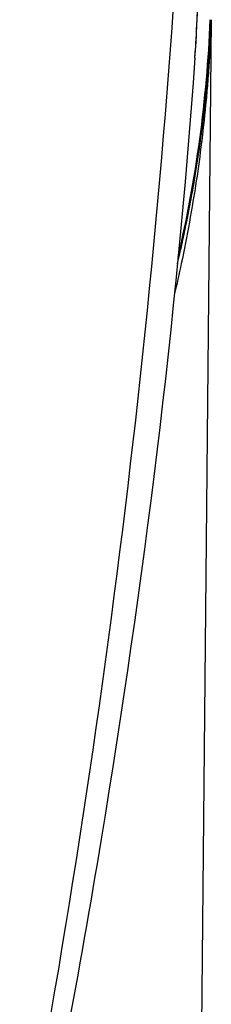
# Model space of a CAD drawing. Header units: millimetres. Extents: x 0 to 7374, y 0 to 4200.
# Tile 219 of 256: x 2078 to 2086, y 2878 to 2916. Entities that reach past the tile are written whole.
import ezdxf

# ---------------------------------------------------------------- set-up
doc = ezdxf.new("R2010")
doc.units = ezdxf.units.MM
doc.header["$LTSCALE"] = 0.2

# ---------------------------------------------------------------- blocks, each defined once
blk = doc.blocks.new('A$C98759802')
blk.add_line((49.512, 2009), (49.029, 1959))
for radius, start, end in [(49, 355.9152, 0.0001), (49.511, 346.8789, 357.6849)]:
    blk.add_arc((0, 2011), radius, start, end)
blk.add_ellipse((21.571, 1987.309), major_axis=(-13.277, -97.043), ratio=0.245565, start_param=1.357957, end_param=1.923994)
for points, knots in [([(48.876, 2007.51), (48.904, 2007.907), (48.927, 2008.305), (48.982, 2009.463), (49, 2010.223), (49, 2011.364), (48.996, 2011.744), (48.978, 2012.505), (48.965, 2012.885), (48.877, 2014.785), (48.736, 2016.304), (48.523, 2017.817)], [237.81555, 237.81555, 237.81555, 237.81555, 239.271498, 239.271498, 242.053305, 242.053305, 243.444208, 243.444208, 244.835111, 244.835111, 250.398724, 250.398724, 250.398724, 250.398724]), ([(49.512, 2009), (49.511, 2008.966), (49.509, 2008.932), (49.508, 2008.898), (49.507, 2008.868), (49.506, 2008.839), (49.504, 2008.809), (49.503, 2008.783), (49.502, 2008.756), (49.501, 2008.729), (49.5, 2008.705), (49.499, 2008.68), (49.498, 2008.656), (49.497, 2008.627), (49.495, 2008.599), (49.494, 2008.57), (49.493, 2008.549), (49.492, 2008.527), (49.491, 2008.506), (49.491, 2008.498), (49.491, 2008.49), (49.49, 2008.482), (49.488, 2008.425), (49.485, 2008.369), (49.482, 2008.313), (49.48, 2008.27), (49.478, 2008.226), (49.476, 2008.183), (49.472, 2008.095), (49.467, 2008.008), (49.462, 2007.92), (49.46, 2007.88), (49.458, 2007.841), (49.456, 2007.801), (49.453, 2007.743), (49.449, 2007.686), (49.446, 2007.628), (49.445, 2007.609), (49.444, 2007.591), (49.443, 2007.573), (49.44, 2007.529), (49.437, 2007.485), (49.434, 2007.442), (49.433, 2007.421), (49.432, 2007.4), (49.43, 2007.38), (49.427, 2007.327), (49.423, 2007.274), (49.419, 2007.22), (49.419, 2007.209), (49.418, 2007.198), (49.417, 2007.187), (49.413, 2007.132), (49.409, 2007.078), (49.405, 2007.023), (49.395, 2006.884), (49.385, 2006.746), (49.374, 2006.608), (49.354, 2006.365), (49.333, 2006.123), (49.311, 2005.88), (49.262, 2005.355), (49.206, 2004.831), (49.142, 2004.307), (49.139, 2004.281), (49.136, 2004.256), (49.133, 2004.23), (49.071, 2003.732), (49.003, 2003.234), (48.928, 2002.737), (48.765, 2001.658), (48.571, 2000.583), (48.345, 1999.515), (48.258, 1999.109), (48.168, 1998.703), (48.073, 1998.299)], [0.00000118, 0.00000118, 0.00000118, 0.00000118, 0.00066345, 0.00066345, 0.00066345, 0.00123521, 0.00123521, 0.00123521, 0.00175535, 0.00175535, 0.00175535, 0.00222981, 0.00222981, 0.00222981, 0.00278726, 0.00278726, 0.00278726, 0.00320535, 0.00320535, 0.00320535, 0.00336213, 0.00336213, 0.00336213, 0.00445961, 0.00445961, 0.00445961, 0.00530764, 0.00530764, 0.00530764, 0.00702632, 0.00702632, 0.00702632, 0.00779927, 0.00779927, 0.00779927, 0.0089283, 0.0089283, 0.0089283, 0.00928602, 0.00928602, 0.00928602, 0.01013598, 0.01013598, 0.01013598, 0.01053802, 0.01053802, 0.01053802, 0.01157033, 0.01157033, 0.01157033, 0.01179002, 0.01179002, 0.01179002, 0.01285043, 0.01285043, 0.01285043, 0.01554613, 0.01554613, 0.01554613, 0.02027335, 0.02027335, 0.02027335, 0.03051604, 0.03051604, 0.03051604, 0.03101274, 0.03101274, 0.03101274, 0.04075873, 0.04075873, 0.04075873, 0.06193724, 0.06193724, 0.06193724, 0.06999184, 0.06999184, 0.06999184, 0.06999184]), ([(48.193, 1999.501), (48.199, 1999.526), (48.205, 1999.55), (48.211, 1999.573), (48.215, 1999.59), (48.218, 1999.606), (48.222, 1999.622), (48.277, 1999.853), (48.333, 2000.096), (48.389, 2000.351), (48.444, 2000.602), (48.5, 2000.863), (48.555, 2001.137), (48.593, 2001.321), (48.631, 2001.511), (48.668, 2001.705), (48.721, 2001.985), (48.774, 2002.275), (48.827, 2002.576), (48.847, 2002.693), (48.867, 2002.811), (48.887, 2002.931), (48.922, 2003.146), (48.957, 2003.365), (48.991, 2003.59), (49.008, 2003.703), (49.025, 2003.817), (49.042, 2003.932), (49.05, 2003.989), (49.059, 2004.047), (49.067, 2004.105), (49.07, 2004.129), (49.074, 2004.16), (49.078, 2004.188), (49.083, 2004.222), (49.087, 2004.253), (49.09, 2004.271), (49.09, 2004.275), (49.091, 2004.278), (49.091, 2004.281), (49.099, 2004.336), (49.108, 2004.404), (49.119, 2004.483), (49.13, 2004.565), (49.142, 2004.659), (49.155, 2004.765), (49.169, 2004.872), (49.184, 2004.991), (49.2, 2005.123), (49.211, 2005.215), (49.222, 2005.309), (49.233, 2005.409), (49.244, 2005.502), (49.255, 2005.6), (49.266, 2005.704), (49.277, 2005.804), (49.288, 2005.909), (49.299, 2006.021), (49.31, 2006.127), (49.321, 2006.239), (49.332, 2006.358), (49.341, 2006.446), (49.349, 2006.539), (49.358, 2006.635), (49.364, 2006.702), (49.369, 2006.766), (49.374, 2006.827), (49.38, 2006.89), (49.385, 2006.949), (49.389, 2007.006), (49.392, 2007.033), (49.394, 2007.059), (49.396, 2007.085), (49.4, 2007.141), (49.404, 2007.193), (49.408, 2007.243), (49.409, 2007.252), (49.41, 2007.262), (49.41, 2007.271), (49.414, 2007.323), (49.418, 2007.371), (49.421, 2007.417), (49.421, 2007.422), (49.422, 2007.426), (49.422, 2007.431), (49.426, 2007.477), (49.429, 2007.519), (49.431, 2007.558), (49.434, 2007.602), (49.437, 2007.641), (49.439, 2007.675), (49.441, 2007.693), (49.442, 2007.712), (49.443, 2007.729), (49.444, 2007.748), (49.445, 2007.765), (49.446, 2007.779), (49.447, 2007.797), (49.448, 2007.809), (49.449, 2007.814), (49.449, 2007.822), (49.449, 2007.823), (49.451, 2007.846), (49.452, 2007.867), (49.454, 2007.898), (49.457, 2007.94), (49.457, 2007.948), (49.458, 2007.955), (49.458, 2007.963), (49.46, 2007.995), (49.462, 2008.033), (49.465, 2008.075), (49.466, 2008.097), (49.468, 2008.119), (49.469, 2008.143), (49.471, 2008.168), (49.472, 2008.199), (49.474, 2008.232), (49.475, 2008.245), (49.476, 2008.259), (49.477, 2008.273), (49.478, 2008.302), (49.48, 2008.331), (49.481, 2008.355), (49.482, 2008.369), (49.483, 2008.382), (49.483, 2008.393), (49.486, 2008.451), (49.489, 2008.507), (49.492, 2008.561), (49.496, 2008.637), (49.499, 2008.71), (49.502, 2008.78), (49.506, 2008.858), (49.509, 2008.931), (49.512, 2009)], [0.93658457, 0.93658457, 0.93658457, 0.93658457, 0.93710849, 0.93710849, 0.93710849, 0.9375, 0.9375, 0.9375, 0.94339809, 0.94339809, 0.94339809, 0.94920599, 0.94920599, 0.94920599, 0.953125, 0.953125, 0.953125, 0.95875412, 0.95875412, 0.95875412, 0.9609375, 0.9609375, 0.9609375, 0.96484375, 0.96484375, 0.96484375, 0.96679687, 0.96679687, 0.96679687, 0.96777344, 0.96777344, 0.96777344, 0.96817499, 0.96817499, 0.96817499, 0.96863936, 0.96863936, 0.96863936, 0.96875, 0.96875, 0.96875, 0.97130662, 0.97130662, 0.97130662, 0.97393456, 0.97393456, 0.97393456, 0.9765625, 0.9765625, 0.9765625, 0.97838345, 0.97838345, 0.97838345, 0.9800799, 0.9800799, 0.9800799, 0.98170888, 0.98170888, 0.98170888, 0.98324126, 0.98324126, 0.98324126, 0.984375, 0.984375, 0.984375, 0.98515384, 0.98515384, 0.98515384, 0.98595305, 0.98595305, 0.98595305, 0.98632812, 0.98632812, 0.98632812, 0.98715102, 0.98715102, 0.98715102, 0.98730469, 0.98730469, 0.98730469, 0.98818467, 0.98818467, 0.98818467, 0.98828125, 0.98828125, 0.98828125, 0.98918876, 0.98918876, 0.98918876, 0.99023437, 0.99023437, 0.99023437, 0.99077317, 0.99077317, 0.99077317, 0.99133334, 0.99133334, 0.99133334, 0.99200168, 0.99200168, 0.99200168, 0.9930513, 0.9930513, 0.9930513, 0.99398003, 0.99398003, 0.99398003, 0.99414062, 0.99414062, 0.99414062, 0.99479503, 0.99479503, 0.99479503, 0.99511719, 0.99511719, 0.99511719, 0.99546074, 0.99546074, 0.99546074, 0.99560547, 0.99560547, 0.99560547, 0.99591198, 0.99591198, 0.99591198, 0.99609375, 0.99609375, 0.99609375, 0.99707031, 0.99707031, 0.99707031, 0.99845269, 0.99845269, 0.99845269, 0.99999855, 0.99999855, 0.99999855, 0.99999855]), ([(48.876, 2007.51), (48.138, 1997.185), (46.874, 1987.094), (44.38, 1971.982), (43.425, 1966.867), (42.359, 1961.78)], [0, 0, 0, 0, 3.167858, 3.167858, 4.800188, 4.800188, 4.800188, 4.800188])]:
    blk.add_open_spline(points, degree=3, knots=knots)

msp = doc.modelspace()

# ---------------------------------------------------------------- block references
msp.add_blockref('A$C98759802', (2036.257, 907.397))

doc.saveas('drawing.dxf')
